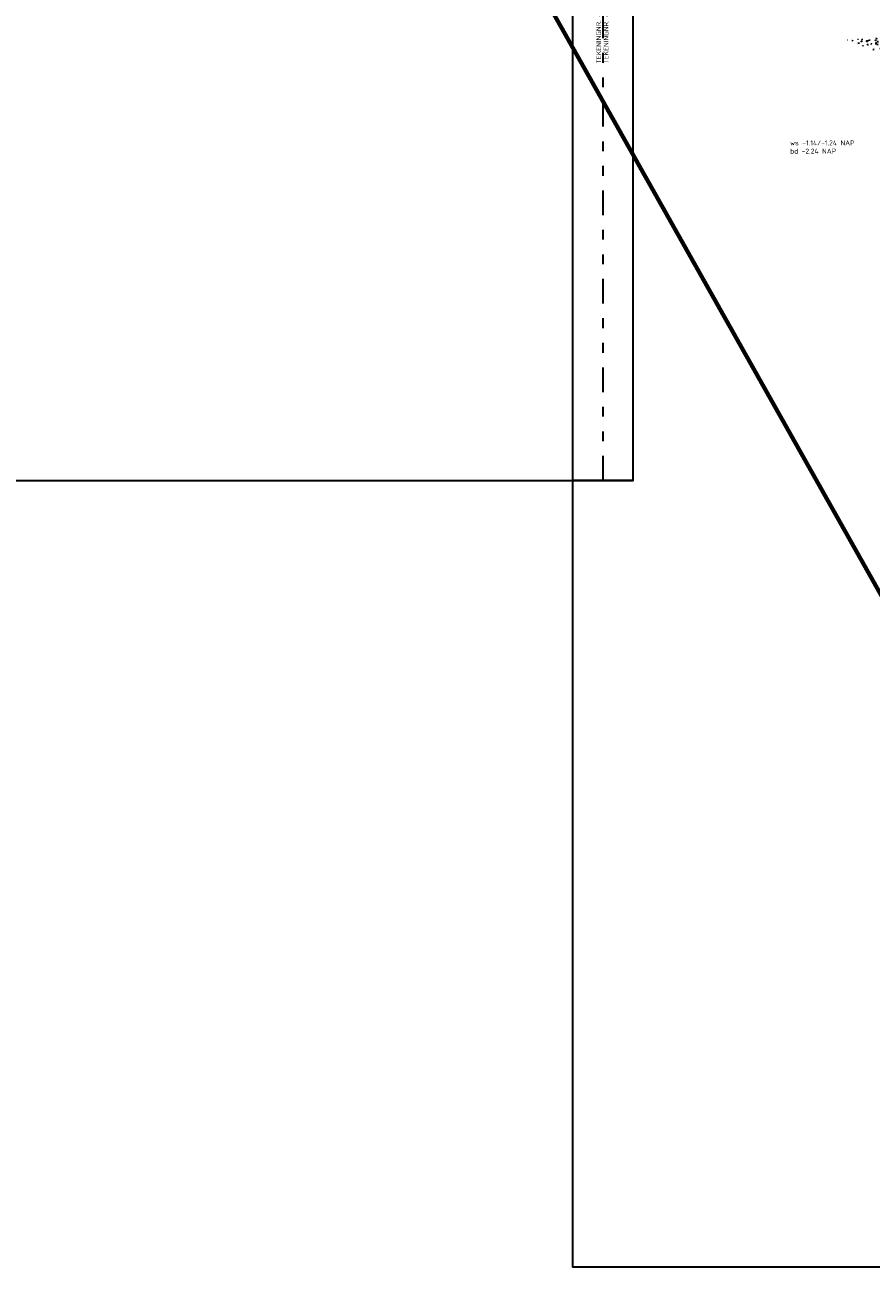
# Model space of a CAD drawing. Header units: metres. Extents: x 109063 to 109671, y 521086 to 521391.
# Tile 21 of 85: x 109203 to 109289, y 521086 to 521213. Entities that reach past the tile are written whole.
import ezdxf

# ---------------------------------------------------------------- set-up
doc = ezdxf.new("R2010")
doc.units = ezdxf.units.M
doc.linetypes.add('AL-TEKENBLADGRENS', pattern=[11.5, 2.5, -1.5, 1, -1.5, 1, -1.5, 2.5])
for name, color, linetype, lineweight in [('N-WE-GR-GRAS_RUIGGRAS-A-200', 62, 'Continuous', 18), ('N-WE-KG-WERKGRENS_FASE 3A-G', 10, 'XX-WERKGRENS_CIRCEL', 70), ('X-XX-AL-TEKENBLADGRENS-G', 7, 'AL-TEKENBLADGRENS', 35), ('X-XX-AL-VERWIJZING-T25', 7, 'Continuous', 25)]:
    doc.layers.add(name, color=color, linetype=linetype, lineweight=lineweight)
doc.layers.add('X-XX-AL-HULPLIJN-G', color=2, linetype='Continuous', lineweight=30, plot=False)
doc.styles.add('NLCS-ISO-M200-T25', font='NLCS-ISO.ttf', dxfattribs={"height": 0.5})
doc.linetypes.add('XX-WERKGRENS_CIRCEL', pattern='A,10,-2.5,[69,NLCS.SHX,S=1,R=0,X=0,Y=0],-2.5', length=15)

msp = doc.modelspace()

# ---------------------------------------------------------------- hatches: boundary and pattern name
at = {"layer": 'N-WE-GR-GRAS_RUIGGRAS-A-200'}
h = msp.add_hatch(dxfattribs=at)
h.set_pattern_fill('AGR-GRAS_RUIGGRAS-SO', color=256, scale=0.2, pattern_type=2)
h.set_pattern_definition([(40, (109286.1259, 521173.818), (-0.555183, 1.361717), [0.15, -1.6]), (40, (109286.1759, 521173.768), (-0.555183, 1.361717), [0.15, -1.6]), (95, (109286.4259, 521173.768), (-1.57273, 0.76584), [0.15, -0.8]), (95, (109286.4959, 521173.768), (-1.57273, 0.76584), [0.15, -0.8]), (125, (109286.5259, 521174.018), (-1.474644, 0.188218), [0.15, -1]), (125, (109286.5759, 521174.068), (-1.474644, 0.188218), [0.15, -1]), (15, (109286.1259, 521174.068), (0.320736, 1.121217), [0.15, -0.8]), (15, (109286.1259, 521174.138), (0.320736, 1.121217), [0.15, -0.8]), (165, (109286.1259, 521174.068), (-0.967784, -1.293597), [0.15, -0.8]), (165, (109286.1259, 521174.138), (-0.967784, -1.293597), [0.15, -0.8]), (65, (109286.1259, 521173.818), (-0.534868, 0.745933), [0.15, -1]), (65, (109286.1759, 521173.768), (-0.534868, 0.745933), [0.15, -1]), (80, (109286.4259, 521173.768), (-1.32093, 1.1468), [0.15, -0.8]), (80, (109286.4759, 521173.768), (-1.32093, 1.1468), [0.15, -0.8]), (80, (109286.2259, 521174.018), (-0.932713, 0.46909), [0.15, -0.8]), (80, (109286.2759, 521174.018), (-0.932713, 0.46909), [0.15, -0.8])])
h.paths.add_polyline_path([(109305.275, 521207.663), (109304.291, 521207.427), (109290.843, 521209.211), (109286.048, 521210.957), (109302.089, 521212.15), (109302.448, 521211.821), (109303.852, 521210.221), (109304.415, 521209.377)])

# ---------------------------------------------------------------- linework, layer by layer
at = {"layer": 'N-WE-KG-WERKGRENS_FASE 3A-G', "flags": 128}
msp.add_lwpolyline([(109325.985, 521089.891), (109318.976, 521087.098), (109317.759, 521090.31), (109323.357, 521094.593), (109238.454, 521245.385), (109219.993, 521235.574), (109205.062, 521230.405), (109136.282, 521195.493), (109151.524, 521165.711), (109133.203, 521154.372), (109118.97, 521166.626), (109096.884, 521210.772), (109081.12, 521240.821), (109089.41, 521256.905), (109098.836, 521261.004), (109101.047, 521258.31, 0.2809903), (109115.146, 521256.234), (109161.484, 521279.683), (109182.49, 521274.188), (109197.384, 521282.23), (109207.411, 521265.019), (109222.743, 521273.13), (109202.684, 521306.819), (109330.854, 521375.957), (109334.104, 521366.956), (109359.352, 521304.007), (109395.916, 521316.767), (109395.014, 521304.654), (109407.223, 521303.045), (109419.647, 521302.279), (109418.208, 521287.556), (109409.708, 521288.408), (109419.013, 521237.753), (109418.562, 521234.864), (109426.445, 521234.185), (109428.101, 521222.066), (109421.278, 521222.223), (109442.345, 521149.248), (109444.21, 521130.53), (109415.056, 521118.995), (109417.942, 521109.017), (109389.8, 521098.734), (109393.219, 521089.125), (109386.118, 521086.75), (109367.934, 521091.648), (109364.106, 521102.437)], format="xyb", close=True, dxfattribs=at)
at = {"layer": 'X-XX-AL-HULPLIJN-G', "flags": 128}
for points in [[(109264.389, 521327.985), (109062.579, 521327.985), (109062.579, 521166.17), (109264.389, 521166.17)], [(109450.779, 521086.164), (109258.267, 521086.164), (109258.267, 521243.911), (109450.779, 521243.911)]]:
    msp.add_lwpolyline(points, close=True, dxfattribs=at)
msp.add_lwpolyline([(109264.389, 521166.17), (109258.267, 521166.17)], dxfattribs=at)
at = {"layer": 'X-XX-AL-TEKENBLADGRENS-G'}
msp.add_lwpolyline([(109261.328, 521166.17), (109261.328, 521243.911), (109239.92, 521244.118), (109240.728, 521327.985)], dxfattribs=at)

# ---------------------------------------------------------------- texts
at = {"layer": 'X-XX-AL-VERWIJZING-T25', "char_height": 0.5, "attachment_point": 1, "rotation": 90, "style": 'NLCS-ISO-M200-T25'}
for s, insert in [('TEKENINGNR. 404-3', (109260.636, 521208.584)), ('TEKENINGNR. 404-1', (109261.388, 521208.571))]:
    msp.add_mtext_dynamic_manual_height_columns(s, width=8.76536, gutter_width=2.5, heights=[0], dxfattribs=dict(at, insert=insert))
at = {"layer": 'X-XX-AL-VERWIJZING-T25', "insert": (109280.364, 521200.76), "char_height": 0.5, "attachment_point": 1, "style": 'NLCS-ISO-M200-T25'}
msp.add_mtext_dynamic_manual_height_columns('ws -1.14/-1.24 NAP\\Pbd -2.24 NAP', width=12.93914, gutter_width=6.25, heights=[0], dxfattribs=at)

doc.saveas('drawing.dxf')
